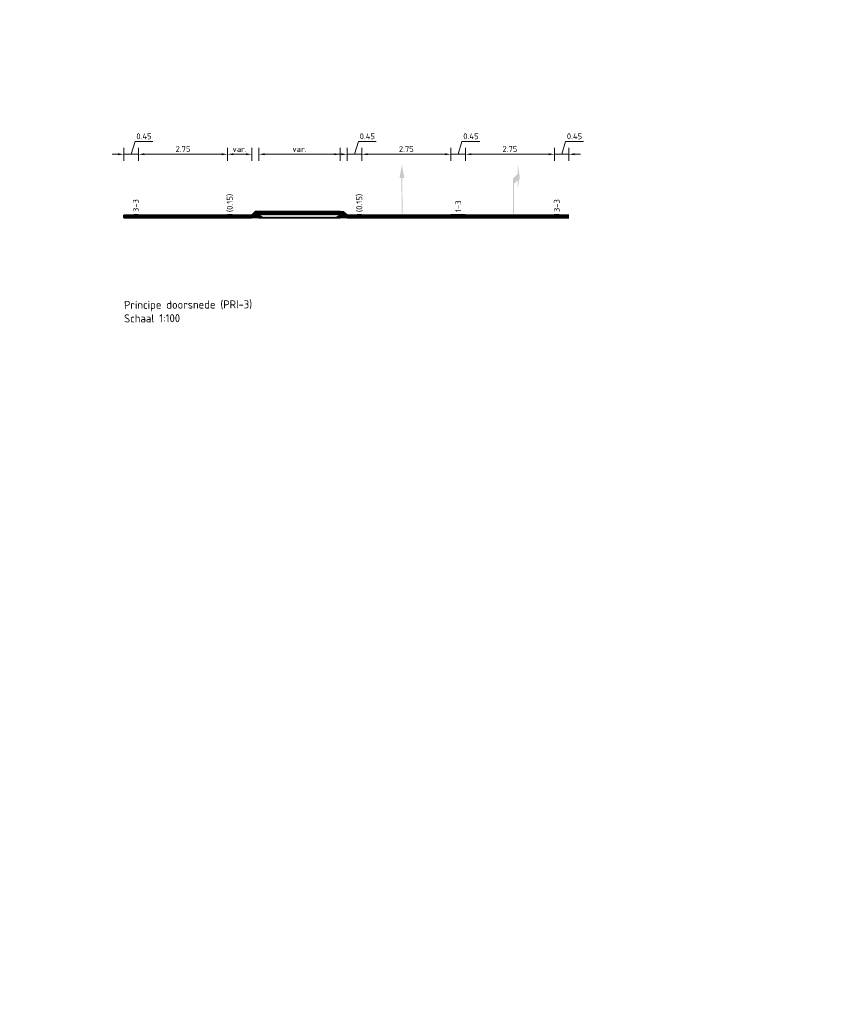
# Model space of a CAD drawing. Header units: metres. Extents: x 39929 to 50394, y 387420 to 399996.
# Tile 36 of 96: x 48157 to 48183, y 391299 to 391330. Entities that reach past the tile are written whole.
import ezdxf

# ---------------------------------------------------------------- set-up
doc = ezdxf.new("R2010")
doc.units = ezdxf.units.M
doc.linetypes.add('VW-13_STREEP', pattern=[4, 1, -3])
doc.linetypes.add('VW-33_STREEP', pattern=[6, 3, -3])
doc.layers.add('B-WE-VW-MARKERING_PIJL-T', color=7, linetype='Continuous')
for name, color, linetype, lineweight in [('N-WE-VH-FUNDERING-A', 252, 'Continuous', 18), ('N-WE-VH-FUNDERING-G', 7, 'Continuous', 35), ('N-WE-VH-GESLOTENVERHARDING_BETON-A', 252, 'Continuous', 18), ('N-WE-VH-KANTOPSLUITING_TROTTOIRBAND_RWS-S', 210, 'Continuous', 25), ('N-WE-VH-VERHARDING_ASFALT-G', 252, 'Continuous', 35), ('N-WE-VH-VERHARDING_ASFALT_ROOD-A', 13, 'Continuous', 18), ('N-WE-VW-MARKERING_LANGS_STREEP_13_045-G', 7, 'VW-13_STREEP', 35), ('N-WE-VW-MARKERING_LANGS_STREEP_33_015-G', 7, 'VW-33_STREEP', 35), ('N-WE-VW-MARKERING_LANGS_STREEP_DOORGETROKKEN_015-G', 7, 'Continuous', 35), ('Topo', 7, 'Continuous', 18), ('X-XX-AL-200-T25', 7, 'Continuous', 25), ('X-XX-AL-DETAIL1-G', 7, 'Continuous', 18), ('X-XX-AL-M', 7, 'Continuous', 18)]:
    doc.layers.add(name, color=color, linetype=linetype, lineweight=lineweight)
doc.styles.add('NLCS-ISO-ANNOTATIVE-T18', font='NLCS-ISO.ttf', dxfattribs={"height": 1.799999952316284})
doc.styles.add('NLCS-ISO-T25', font='NLCS-ISO.ttf', dxfattribs={"height": 2.5})
doc.dimstyles.new('NLCS-ANNOTATIVE-T18-PIJL_l2_h1', dxfattribs={"dimtxt": 1.799999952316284, "dimasz": 1.8, "dimexe": 2, "dimexo": 2, "dimgap": 0.7, "dimtad": 1, "dimzin": 0, "dimdsep": 46, "dimtxsty": 'NLCS-ISO-ANNOTATIVE-T18', "dimcen": 0, "dimdle": 2, "dimclrd": 256, "dimclre": 256, "dimclrt": 256, "dimadec": 1, "dimazin": 0, "dimtfac": 1, "dimtofl": 0, "dimtmove": 1, "dimatfit": 0, "dimfxl": 2, "dimfxlon": 1, "dimtfillclr": 256, "dimtolj": 1, "dimtzin": 0, "dimlwd": 18, "dimlwe": 18, "dimarcsym": 0})
picture_1 = doc.add_image_def('image1.tif', size_in_pixel=(8000, 10000))

# ---------------------------------------------------------------- blocks, each defined once
blk = doc.blocks.new('*D129')
at = {"layer": 'Defpoints', "color": 0, "transparency": 16777216}
for p in [(48160.98101303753, 391325.5489505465), (48160.53101303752, 391323.6712987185), (48160.98101303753, 391323.6712987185)]:
    blk.add_point(p, dxfattribs=at)
at = {"layer": 'X-XX-AL-M', "lineweight": 18, "transparency": 16777216}
for p, q in [((48160.75601303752, 391325.5489505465), (48160.8745130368, 391325.9439505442)), ((48160.8745130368, 391325.9439505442), (48161.42851302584, 391325.9439505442)), ((48160.35101303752, 391325.5489505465), (48160.17101303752, 391325.5489505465)), ((48160.53101303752, 391325.3489505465), (48160.53101303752, 391325.7489505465)), ((48160.53101303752, 391325.5489505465), (48160.98101303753, 391325.5489505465)), ((48160.98101303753, 391325.3489505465), (48160.98101303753, 391325.7489505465)), ((48161.16101303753, 391325.5489505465), (48161.34101303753, 391325.5489505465))]:
    blk.add_line(p, q, dxfattribs=at)
at = {"layer": 'X-XX-AL-M', "transparency": 16777216}
for points in [[(48160.35101303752, 391325.5789505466), (48160.35101303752, 391325.5189505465), (48160.53101303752, 391325.5489505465)], [(48161.16101303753, 391325.5789505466), (48161.16101303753, 391325.5189505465), (48160.98101303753, 391325.5489505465)]]:
    blk.add_solid(points, dxfattribs=at)
at = {"layer": 'X-XX-AL-M', "transparency": 16777216, "insert": (48161.15151303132, 391326.1039505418), "char_height": 0.1799999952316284, "attachment_point": 5, "style": 'NLCS-ISO-ANNOTATIVE-T18'}
blk.add_mtext('\\A1;0.45', dxfattribs=at)
blk = doc.blocks.new('*D137')
at = {"layer": 'Defpoints', "color": 0, "transparency": 16777216}
for p in [(48163.73101303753, 391325.5489505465), (48160.98101303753, 391323.6712987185), (48163.73101303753, 391323.6712987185)]:
    blk.add_point(p, dxfattribs=at)
at = {"layer": 'X-XX-AL-M', "lineweight": 18, "transparency": 16777216}
for p, q in [((48160.98101303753, 391325.3489505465), (48160.98101303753, 391325.7489505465)), ((48161.16101303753, 391325.5489505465), (48163.55101303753, 391325.5489505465)), ((48163.73101303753, 391325.3489505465), (48163.73101303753, 391325.7489505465))]:
    blk.add_line(p, q, dxfattribs=at)
at = {"layer": 'X-XX-AL-M', "transparency": 16777216}
for points in [[(48161.16101303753, 391325.5789505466), (48161.16101303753, 391325.5189505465), (48160.98101303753, 391325.5489505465)], [(48163.55101303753, 391325.5789505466), (48163.55101303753, 391325.5189505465), (48163.73101303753, 391325.5489505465)]]:
    blk.add_solid(points, dxfattribs=at)
at = {"layer": 'X-XX-AL-M', "transparency": 16777216, "insert": (48162.35601303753, 391325.7089505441), "char_height": 0.1799999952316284, "attachment_point": 5, "style": 'NLCS-ISO-ANNOTATIVE-T18'}
blk.add_mtext('\\A1;2.75', dxfattribs=at)
blk = doc.blocks.new('*D136')
at = {"layer": 'Defpoints', "color": 0, "transparency": 16777216}
for p in [(48164.48101303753, 391325.5489505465), (48163.73101303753, 391323.6712987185), (48164.48101303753, 391323.6712987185)]:
    blk.add_point(p, dxfattribs=at)
at = {"layer": 'X-XX-AL-M', "lineweight": 18, "transparency": 16777216}
for p, q in [((48163.73101303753, 391325.3489505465), (48163.73101303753, 391325.7489505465)), ((48163.91101303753, 391325.5489505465), (48164.30101303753, 391325.5489505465)), ((48164.48101303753, 391325.3489505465), (48164.48101303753, 391325.7489505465))]:
    blk.add_line(p, q, dxfattribs=at)
at = {"layer": 'X-XX-AL-M', "transparency": 16777216}
for points in [[(48163.91101303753, 391325.5789505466), (48163.91101303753, 391325.5189505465), (48163.73101303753, 391325.5489505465)], [(48164.30101303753, 391325.5789505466), (48164.30101303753, 391325.5189505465), (48164.48101303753, 391325.5489505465)]]:
    blk.add_solid(points, dxfattribs=at)
at = {"layer": 'X-XX-AL-M', "transparency": 16777216, "insert": (48164.10601303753, 391325.7089505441), "char_height": 0.1799999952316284, "attachment_point": 5, "style": 'NLCS-ISO-ANNOTATIVE-T18'}
blk.add_mtext('\\A1;var.', dxfattribs=at)
blk = doc.blocks.new('*D135')
at = {"layer": 'Defpoints', "color": 0, "transparency": 16777216}
for p in [(48167.21001303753, 391325.5489505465), (48164.70101303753, 391323.7862987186), (48167.21001303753, 391323.7862987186)]:
    blk.add_point(p, dxfattribs=at)
at = {"layer": 'X-XX-AL-M', "lineweight": 18, "transparency": 16777216}
for p, q in [((48164.70101303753, 391325.3489505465), (48164.70101303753, 391325.7489505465)), ((48164.88101303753, 391325.5489505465), (48167.03001303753, 391325.5489505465)), ((48167.21001303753, 391325.3489505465), (48167.21001303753, 391325.7489505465))]:
    blk.add_line(p, q, dxfattribs=at)
at = {"layer": 'X-XX-AL-M', "transparency": 16777216}
for points in [[(48164.88101303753, 391325.5789505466), (48164.88101303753, 391325.5189505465), (48164.70101303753, 391325.5489505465)], [(48167.03001303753, 391325.5789505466), (48167.03001303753, 391325.5189505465), (48167.21001303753, 391325.5489505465)]]:
    blk.add_solid(points, dxfattribs=at)
at = {"layer": 'X-XX-AL-M', "transparency": 16777216, "insert": (48165.95551303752, 391325.7089505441), "char_height": 0.1799999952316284, "attachment_point": 5, "style": 'NLCS-ISO-ANNOTATIVE-T18'}
blk.add_mtext('\\A1;var.', dxfattribs=at)
blk = doc.blocks.new('*D134')
at = {"layer": 'Defpoints', "color": 0, "transparency": 16777216}
for p in [(48167.88001303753, 391325.5489505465), (48167.43001303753, 391323.6762987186), (48167.88001303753, 391323.6712987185)]:
    blk.add_point(p, dxfattribs=at)
at = {"layer": 'X-XX-AL-M', "lineweight": 18, "transparency": 16777216}
for p, q in [((48167.65501303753, 391325.5489505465), (48167.77351303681, 391325.9439505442)), ((48167.77351303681, 391325.9439505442), (48168.32751302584, 391325.9439505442)), ((48167.25001303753, 391325.5489505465), (48167.07001303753, 391325.5489505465)), ((48167.43001303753, 391325.3489505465), (48167.43001303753, 391325.7489505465)), ((48167.43001303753, 391325.5489505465), (48167.88001303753, 391325.5489505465)), ((48167.88001303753, 391325.3489505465), (48167.88001303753, 391325.7489505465)), ((48168.06001303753, 391325.5489505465), (48168.24001303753, 391325.5489505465))]:
    blk.add_line(p, q, dxfattribs=at)
at = {"layer": 'X-XX-AL-M', "transparency": 16777216}
for points in [[(48167.25001303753, 391325.5789505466), (48167.25001303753, 391325.5189505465), (48167.43001303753, 391325.5489505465)], [(48168.06001303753, 391325.5789505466), (48168.06001303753, 391325.5189505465), (48167.88001303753, 391325.5489505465)]]:
    blk.add_solid(points, dxfattribs=at)
at = {"layer": 'X-XX-AL-M', "transparency": 16777216, "insert": (48168.05051303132, 391326.1039505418), "char_height": 0.1799999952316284, "attachment_point": 5, "style": 'NLCS-ISO-ANNOTATIVE-T18'}
blk.add_mtext('\\A1;0.45', dxfattribs=at)
blk = doc.blocks.new('*D133')
at = {"layer": 'Defpoints', "color": 0, "transparency": 16777216}
for p in [(48170.63001303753, 391325.5489505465), (48167.88001303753, 391323.6712987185), (48170.63001303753, 391323.6712987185)]:
    blk.add_point(p, dxfattribs=at)
at = {"layer": 'X-XX-AL-M', "lineweight": 18, "transparency": 16777216}
for p, q in [((48167.88001303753, 391325.3489505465), (48167.88001303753, 391325.7489505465)), ((48168.06001303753, 391325.5489505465), (48170.45001303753, 391325.5489505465)), ((48170.63001303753, 391325.3489505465), (48170.63001303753, 391325.7489505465))]:
    blk.add_line(p, q, dxfattribs=at)
at = {"layer": 'X-XX-AL-M', "transparency": 16777216}
for points in [[(48168.06001303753, 391325.5789505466), (48168.06001303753, 391325.5189505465), (48167.88001303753, 391325.5489505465)], [(48170.45001303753, 391325.5789505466), (48170.45001303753, 391325.5189505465), (48170.63001303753, 391325.5489505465)]]:
    blk.add_solid(points, dxfattribs=at)
at = {"layer": 'X-XX-AL-M', "transparency": 16777216, "insert": (48169.25501303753, 391325.7089505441), "char_height": 0.1799999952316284, "attachment_point": 5, "style": 'NLCS-ISO-ANNOTATIVE-T18'}
blk.add_mtext('\\A1;2.75', dxfattribs=at)
blk = doc.blocks.new('*D132')
at = {"layer": 'Defpoints', "color": 0, "transparency": 16777216}
for p in [(48171.08001303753, 391325.5489505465), (48170.63001303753, 391323.6712987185), (48171.08001303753, 391323.6712987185)]:
    blk.add_point(p, dxfattribs=at)
at = {"layer": 'X-XX-AL-M', "lineweight": 18, "transparency": 16777216}
for p, q in [((48170.85501303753, 391325.5489505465), (48170.97351303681, 391325.9439505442)), ((48170.97351303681, 391325.9439505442), (48171.52751302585, 391325.9439505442)), ((48170.45001303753, 391325.5489505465), (48170.27001303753, 391325.5489505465)), ((48170.63001303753, 391325.3489505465), (48170.63001303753, 391325.7489505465)), ((48170.63001303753, 391325.5489505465), (48171.08001303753, 391325.5489505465)), ((48171.08001303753, 391325.3489505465), (48171.08001303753, 391325.7489505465)), ((48171.26001303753, 391325.5489505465), (48171.44001303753, 391325.5489505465))]:
    blk.add_line(p, q, dxfattribs=at)
at = {"layer": 'X-XX-AL-M', "transparency": 16777216}
for points in [[(48170.45001303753, 391325.5789505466), (48170.45001303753, 391325.5189505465), (48170.63001303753, 391325.5489505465)], [(48171.26001303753, 391325.5789505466), (48171.26001303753, 391325.5189505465), (48171.08001303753, 391325.5489505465)]]:
    blk.add_solid(points, dxfattribs=at)
at = {"layer": 'X-XX-AL-M', "transparency": 16777216, "insert": (48171.25051303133, 391326.1039505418), "char_height": 0.1799999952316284, "attachment_point": 5, "style": 'NLCS-ISO-ANNOTATIVE-T18'}
blk.add_mtext('\\A1;0.45', dxfattribs=at)
blk = doc.blocks.new('*D131')
at = {"layer": 'Defpoints', "color": 0, "transparency": 16777216}
for p in [(48173.83001303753, 391325.5489505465), (48171.08001303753, 391323.6712987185), (48173.83001303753, 391323.6712987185)]:
    blk.add_point(p, dxfattribs=at)
at = {"layer": 'X-XX-AL-M', "lineweight": 18, "transparency": 16777216}
for p, q in [((48171.08001303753, 391325.3489505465), (48171.08001303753, 391325.7489505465)), ((48171.26001303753, 391325.5489505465), (48173.65001303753, 391325.5489505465)), ((48173.83001303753, 391325.3489505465), (48173.83001303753, 391325.7489505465))]:
    blk.add_line(p, q, dxfattribs=at)
at = {"layer": 'X-XX-AL-M', "transparency": 16777216}
for points in [[(48171.26001303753, 391325.5789505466), (48171.26001303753, 391325.5189505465), (48171.08001303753, 391325.5489505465)], [(48173.65001303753, 391325.5789505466), (48173.65001303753, 391325.5189505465), (48173.83001303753, 391325.5489505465)]]:
    blk.add_solid(points, dxfattribs=at)
at = {"layer": 'X-XX-AL-M', "transparency": 16777216, "insert": (48172.45501303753, 391325.7089505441), "char_height": 0.1799999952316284, "attachment_point": 5, "style": 'NLCS-ISO-ANNOTATIVE-T18'}
blk.add_mtext('\\A1;2.75', dxfattribs=at)
blk = doc.blocks.new('*D130')
at = {"layer": 'Defpoints', "color": 0, "transparency": 16777216}
for p in [(48174.28001303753, 391325.5489505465), (48173.83001303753, 391323.6712987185), (48174.28001303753, 391323.6712987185)]:
    blk.add_point(p, dxfattribs=at)
at = {"layer": 'X-XX-AL-M', "lineweight": 18, "transparency": 16777216}
for p, q in [((48174.05501303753, 391325.5489505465), (48174.17351303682, 391325.9439505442)), ((48174.17351303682, 391325.9439505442), (48174.72751302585, 391325.9439505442)), ((48173.65001303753, 391325.5489505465), (48173.47001303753, 391325.5489505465)), ((48173.83001303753, 391325.3489505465), (48173.83001303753, 391325.7489505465)), ((48173.83001303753, 391325.5489505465), (48174.28001303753, 391325.5489505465)), ((48174.28001303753, 391325.3489505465), (48174.28001303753, 391325.7489505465)), ((48174.46001303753, 391325.5489505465), (48174.64001303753, 391325.5489505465))]:
    blk.add_line(p, q, dxfattribs=at)
at = {"layer": 'X-XX-AL-M', "transparency": 16777216}
for points in [[(48173.65001303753, 391325.5789505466), (48173.65001303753, 391325.5189505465), (48173.83001303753, 391325.5489505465)], [(48174.46001303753, 391325.5789505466), (48174.46001303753, 391325.5189505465), (48174.28001303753, 391325.5489505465)]]:
    blk.add_solid(points, dxfattribs=at)
at = {"layer": 'X-XX-AL-M', "transparency": 16777216, "insert": (48174.45051303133, 391326.1039505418), "char_height": 0.1799999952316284, "attachment_point": 5, "style": 'NLCS-ISO-ANNOTATIVE-T18'}
blk.add_mtext('\\A1;0.45', dxfattribs=at)
blk = doc.blocks.new('vobud')
at = {"layer": 'B-WE-VW-MARKERING_PIJL-T'}
blk.add_hatch(color=256, dxfattribs=at).paths.add_polyline_path([(5.44999999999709, -0.375), (7.5, 0), (5.44999999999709, 0.375), (5.44999999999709, 0.07500000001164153), (0, 0.07500000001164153), (0, -0.07500000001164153), (5.44999999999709, -0.07500000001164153)])
blk = doc.blocks.new('vobul')
at = {"layer": 'B-WE-VW-MARKERING_PIJL-T'}
blk.add_hatch(color=256, dxfattribs=at).paths.add_polyline_path([(0, 0.07500000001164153), (4.599999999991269, 0.07500000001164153), (5.199999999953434, 0.6749999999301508), (3.999999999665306, 0.6749999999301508), (5.69999999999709, 0.9750000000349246), (7.499999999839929, 0.6749999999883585), (6.200000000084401, 0.6750000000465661), (5.449999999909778, -0.07500000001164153), (0, -0.07500000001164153)])
blk = doc.blocks.new('SVH-KANTOPSLUITING_RWS_110 220X160-D')
blk.add_hatch(color=254).paths.add_polyline_path([(-0.2200000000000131, -0.1599999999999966), (-1.4210854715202e-14, -0.1599999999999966), (0, 0), (-0.1099999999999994, 0), (-0.2200000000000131, -0.1100000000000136)])
at = {"flags": 128}
blk.add_lwpolyline([(-0.2200000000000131, -0.1599999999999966), (-1.4210854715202e-14, -0.1599999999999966), (0, 0), (-0.1099999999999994, 0), (-0.2200000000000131, -0.1100000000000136)], close=True, dxfattribs=at)

msp = doc.modelspace()

# ---------------------------------------------------------------- hatches: boundary and pattern name
at = {"layer": 'N-WE-VH-FUNDERING-A'}
h = msp.add_hatch(dxfattribs=at)
h.set_pattern_fill('AVH-FUNDERING_02-SOD', color=0, scale=0.1, style=0, pattern_type=2)
h.set_pattern_definition([(0, (-968.1852615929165, -194.2217402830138), (0.1, 0.1), [0.0125, -0.08750000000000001]), (90, (-968.1852615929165, -194.2217402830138), (-0.09999999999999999, 0.1), [0.0125, -0.08750000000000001]), (135, (-968.1727615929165, -194.2217402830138), (-0.09999999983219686, 5.551115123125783e-18), [0.01767767, -0.12374369]), (0, (-968.1727615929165, -194.1654902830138), (0.1, 0.1), [0.0125, -0.08750000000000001]), (45, (-968.1665115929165, -194.1717402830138), (0, 0.09999999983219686), [0.00883883, -0.13258252]), (135, (-968.1665115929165, -194.1717402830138), (-0.09999999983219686, 5.551115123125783e-18), [0.00883883, -0.13258252]), (0, (-968.1352615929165, -194.1404902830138), (0.1, 0.1), [0.01767767, -0.08232233]), (45, (-968.1352615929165, -194.1404902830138), (0, 0.09999999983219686), [0.0125, -0.12892136]), (135, (-968.1175839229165, -194.1404902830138), (-0.09999999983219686, 5.551115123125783e-18), [0.0125, -0.12892136]), (90, (-968.1165115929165, -194.1967402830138), (-0.09999999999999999, 0.1), [0.0125, -0.08750000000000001]), (45, (-968.1165115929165, -194.1967402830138), (0, 0.09999999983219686), [0.00883883, -0.13258252]), (135, (-968.1102615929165, -194.1904902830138), (-0.09999999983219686, 5.551115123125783e-18), [0.00883883, -0.13258252]), (0, (-968.1727615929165, -194.1967402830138), (0.1, 0.1), [0.00625, -0.08375]), (0, (-968.0977615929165, -194.1717402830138), (0.1, 0.1), [0.00625, -0.08375]), (90, (-968.1290115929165, -194.1592402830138), (-0.09999999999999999, 0.1), [0.00625, -0.08375]), (135, (-968.1165115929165, -194.2154902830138), (-0.09999999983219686, 5.551115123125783e-18), [0.00883883, -0.13258252]), (135, (-968.1602615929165, -194.1467402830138), (-0.09999999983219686, 5.551115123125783e-18), [0.00883883, -0.13258252]), (45, (-968.1383865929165, -194.1889277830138), (0, 0.09999999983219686), [0.00883883, -0.13258252]), (90, (-968.1508865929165, -194.2092402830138), (-0.09999999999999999, 0.1), [0.0015625, -0.09843750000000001]), (90, (-968.1461990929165, -194.1670527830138), (-0.09999999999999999, 0.1), [0.0015625, -0.09843750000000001]), (90, (-968.0993240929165, -194.1498652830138), (-0.09999999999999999, 0.1), [0.0015625, -0.09843750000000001]), (90, (-968.0977615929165, -194.2029902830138), (-0.09999999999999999, 0.1), [0.0015625, -0.09843750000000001])])
h.paths.add_polyline_path([(48167.21001303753, 391323.7012987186), (48164.70101303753, 391323.7012987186), (48164.82101303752, 391323.5862987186), (48167.09001303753, 391323.5862987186)])
at = {"layer": 'N-WE-VH-GESLOTENVERHARDING_BETON-A'}
h = msp.add_hatch(color=256, dxfattribs=at)
h.dxf.hatch_style = 1
h.paths.add_polyline_path([(48164.48101303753, 391323.6262987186), (48164.70101303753, 391323.6262987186), (48164.70101303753, 391323.7012987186), (48164.82101303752, 391323.5862987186), (48164.48101303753, 391323.5862987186)])
h = msp.add_hatch(color=256, dxfattribs=at)
h.dxf.hatch_style = 1
h.paths.add_polyline_path([(48167.43001303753, 391323.6262987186), (48167.21001303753, 391323.6262987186), (48167.21001303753, 391323.7012987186), (48167.09001303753, 391323.5862987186), (48167.43001303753, 391323.5862987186)])
at = {"layer": 'N-WE-VH-VERHARDING_ASFALT_ROOD-A'}
h = msp.add_hatch(color=256, dxfattribs=at)
h.dxf.hatch_style = 1
h.paths.add_polyline_path([(48167.21001303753, 391323.7862987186), (48164.70101303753, 391323.7862987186), (48164.70101303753, 391323.7512987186), (48167.21001303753, 391323.7512987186)])

# ---------------------------------------------------------------- linework, layer by layer
at = {"layer": 'N-WE-VH-FUNDERING-G', "flags": 128}
msp.add_lwpolyline([(48164.70101303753, 391323.5862987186), (48167.21001303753, 391323.5862987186)], dxfattribs=at)
at = {"layer": 'N-WE-VH-VERHARDING_ASFALT-G', "flags": 128}
msp.add_lwpolyline([(48167.21001303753, 391323.7512987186), (48167.21001303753, 391323.7862987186), (48164.70101303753, 391323.7862987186), (48164.70101303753, 391323.7512987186)], close=True, dxfattribs=at)
for points in [[(48160.53101303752, 391323.6712987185), (48160.83101303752, 391323.6712987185), (48160.98101303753, 391323.6712987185), (48163.73101303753, 391323.6712987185), (48163.88101303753, 391323.6712987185), (48164.48101303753, 391323.6712987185)], [(48160.53101303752, 391323.6712987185), (48160.53101303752, 391323.5862987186)], [(48160.53101303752, 391323.6362987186), (48160.83101303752, 391323.6362987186), (48160.98101303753, 391323.6362987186), (48163.73101303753, 391323.6362987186), (48163.88101303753, 391323.6362987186), (48164.48101303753, 391323.6362987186)], [(48160.53101303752, 391323.5862987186), (48160.83101303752, 391323.5862987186), (48160.98101303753, 391323.5862987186), (48163.73101303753, 391323.5862987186), (48163.88101303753, 391323.5862987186), (48164.48101303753, 391323.5862987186)], [(48164.48101303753, 391323.6712987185), (48164.48101303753, 391323.5862987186)], [(48164.70101303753, 391323.7012987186), (48167.21001303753, 391323.7012987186)], [(48167.43001303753, 391323.6712987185), (48167.73001303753, 391323.6712987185), (48167.88001303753, 391323.6712987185), (48170.63001303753, 391323.6712987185), (48171.08001303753, 391323.6712987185), (48173.83001303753, 391323.6712987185), (48173.98001303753, 391323.6712987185), (48174.28001303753, 391323.6712987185)], [(48167.43001303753, 391323.6362987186), (48167.73001303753, 391323.6362987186), (48167.88001303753, 391323.6362987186), (48170.63001303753, 391323.6362987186), (48171.08001303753, 391323.6362987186), (48173.83001303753, 391323.6362987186), (48173.98001303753, 391323.6362987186), (48174.28001303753, 391323.6362987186)], [(48167.43001303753, 391323.5862987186), (48167.73001303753, 391323.5862987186), (48167.88001303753, 391323.5862987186), (48170.63001303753, 391323.5862987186), (48171.08001303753, 391323.5862987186), (48173.83001303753, 391323.5862987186), (48173.98001303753, 391323.5862987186), (48174.28001303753, 391323.5862987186)]]:
    msp.add_lwpolyline(points, dxfattribs=at)
at = {"layer": 'N-WE-VW-MARKERING_LANGS_STREEP_13_045-G', "color": 7, "const_width": 0.025, "flags": 128}
msp.add_lwpolyline([(48170.63001303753, 391323.6962987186), (48171.08001303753, 391323.6962987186)], dxfattribs=at)
at = {"layer": 'N-WE-VW-MARKERING_LANGS_STREEP_33_015-G', "color": 7, "const_width": 0.025, "flags": 128}
for points in [[(48160.83101303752, 391323.6962987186), (48160.98101303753, 391323.6962987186)], [(48173.83001303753, 391323.6962987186), (48173.98001303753, 391323.6962987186)]]:
    msp.add_lwpolyline(points, dxfattribs=at)
at = {"layer": 'N-WE-VW-MARKERING_LANGS_STREEP_DOORGETROKKEN_015-G', "color": 7, "const_width": 0.025, "flags": 128}
for points in [[(48163.73101303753, 391323.6962987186), (48163.88101303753, 391323.6962987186)], [(48167.73001303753, 391323.6962987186), (48167.88001303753, 391323.6962987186)]]:
    msp.add_lwpolyline(points, dxfattribs=at)
at = {"layer": 'X-XX-AL-DETAIL1-G', "flags": 128}
for points in [[(48164.48101303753, 391323.6262987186), (48164.70101303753, 391323.6262987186), (48164.70101303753, 391323.7012987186), (48164.82101303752, 391323.5862987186), (48164.48101303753, 391323.5862987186)], [(48167.43001303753, 391323.6262987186), (48167.21001303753, 391323.6262987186), (48167.21001303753, 391323.7012987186), (48167.09001303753, 391323.5862987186), (48167.43001303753, 391323.5862987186)]]:
    msp.add_lwpolyline(points, close=True, dxfattribs=at)

# ---------------------------------------------------------------- block references
at = {"layer": 'B-WE-VW-MARKERING_PIJL-T', "color": 7, "transparency": 33554687, "yscale": 0.2, "zscale": 0.2}
for name, p, xscale, rotation in [('vobud', (48169.12481919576, 391323.7227101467), 0.2, 90.24963220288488), ('vobul', (48172.56559357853, 391323.7103472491), -0.2, 270.0344828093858)]:
    msp.add_blockref(name, p, dxfattribs=dict(at, xscale=xscale, rotation=rotation))
at = {"layer": 'N-WE-VH-KANTOPSLUITING_TROTTOIRBAND_RWS-S'}
msp.add_blockref('SVH-KANTOPSLUITING_RWS_110 220X160-D', (48164.70101303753, 391323.7862987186), dxfattribs=at)
at = {"layer": 'N-WE-VH-KANTOPSLUITING_TROTTOIRBAND_RWS-S', "xscale": -1}
msp.add_blockref('SVH-KANTOPSLUITING_RWS_110 220X160-D', (48167.21001303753, 391323.7862987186), dxfattribs=at)

# ---------------------------------------------------------------- texts
at = {"layer": 'X-XX-AL-200-T25', "width": 47.5, "attachment_point": 4, "style": 'NLCS-ISO-T25'}
for s, insert, char_height, rotation in [('(0.15)', (48163.81007733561, 391323.7615734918), 0.18, 90.28763345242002), ('(0.15)', (48167.81279151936, 391323.7615734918), 0.18, 90.28763345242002), ('3-3', (48160.89960755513, 391323.7615734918), 0.18, 90.28763345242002), ('1-3', (48170.85980656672, 391323.7615734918), 0.18, 90.28763345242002), ('3-3', (48173.90486726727, 391323.7615734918), 0.18, 90.28763345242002), ('Principe doorsnede (PRI-3)^JSchaal 1:100', (48160.53538451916, 391320.6879238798), 0.25, 0.2876334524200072)]:
    msp.add_mtext(s, dxfattribs=dict(at, insert=insert, char_height=char_height, rotation=rotation))

# ---------------------------------------------------------------- dimensions: what is measured, and where the dimension line sits
at = {"layer": 'X-XX-AL-M'}
for base, p1, p2, picture, middle in [((48160.98101303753, 391325.5489505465), (48160.53101303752, 391323.6712987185), (48160.98101303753, 391323.6712987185), '*D129', (48160.9445130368, 391326.1039505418)), ((48167.88001303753, 391325.5489505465), (48167.43001303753, 391323.6762987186), (48167.88001303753, 391323.6712987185), '*D134', (48167.84351303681, 391326.1039505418)), ((48171.08001303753, 391325.5489505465), (48170.63001303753, 391323.6712987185), (48171.08001303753, 391323.6712987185), '*D132', (48171.04351303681, 391326.1039505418)), ((48174.28001303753, 391325.5489505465), (48173.83001303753, 391323.6712987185), (48174.28001303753, 391323.6712987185), '*D130', (48174.24351303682, 391326.1039505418)), ((48163.73101303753, 391325.5489505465), (48160.98101303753, 391323.6712987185), (48163.73101303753, 391323.6712987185), '*D137', (48162.35601303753, 391325.7089505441)), ((48170.63001303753, 391325.5489505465), (48167.88001303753, 391323.6712987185), (48170.63001303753, 391323.6712987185), '*D133', (48169.25501303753, 391325.7089505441)), ((48173.83001303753, 391325.5489505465), (48171.08001303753, 391323.6712987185), (48173.83001303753, 391323.6712987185), '*D131', (48172.45501303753, 391325.7089505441))]:
    dim = msp.add_linear_dim(base=base, p1=p1, p2=p2, dimstyle='NLCS-ANNOTATIVE-T18-PIJL_l2_h1', dxfattribs=at)
    dim.commit()
    dim.dimension.update_dxf_attribs({"geometry": picture, "text_midpoint": middle})
for base, p1, p2, picture, middle in [((48164.48101303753, 391325.5489505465), (48163.73101303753, 391323.6712987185), (48164.48101303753, 391323.6712987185), '*D136', (48164.10601303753, 391325.7089505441)), ((48167.21001303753, 391325.5489505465), (48164.70101303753, 391323.7862987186), (48167.21001303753, 391323.7862987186), '*D135', (48165.95551303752, 391325.7089505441))]:
    dim = msp.add_linear_dim(base=base, p1=p1, p2=p2, text='var.', dimstyle='NLCS-ANNOTATIVE-T18-PIJL_l2_h1', dxfattribs=at)
    dim.commit()
    dim.dimension.update_dxf_attribs({"geometry": picture, "text_midpoint": middle})

# ---------------------------------------------------------------- pictures from other files: only their frames are drawn
at = {"layer": 'Topo'}
image = msp.add_image(picture_1, insert=(40047.86251047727, 387419.719072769), size_in_units=(9985.02425296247, 12481.280316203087), rotation=0.547019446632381, dxfattribs=dict(at, brightness=90, contrast=40))
image.dxf.flags = 7

doc.saveas('drawing.dxf')
